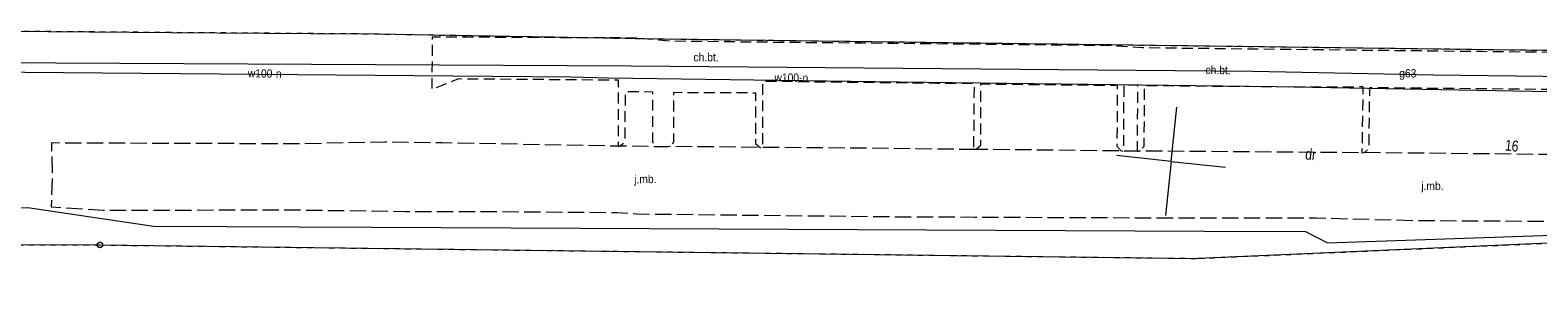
# Model space of a CAD drawing. Header units: millimetres. Extents: x -165388 to 921073, y -295343 to 494042.
# Tile 20 of 117: x -76414 to 61838, y 82964 to 107125. Entities that reach past the tile are written whole.
import ezdxf
from ezdxf.xclip import XClip

# ---------------------------------------------------------------- set-up
doc = ezdxf.new("R2010")
doc.units = ezdxf.units.MM
doc.header["$MEASUREMENT"] = 0
doc.header["$XCLIPFRAME"] = 0
for name, pattern in [('0.5_0.5', [1000, 500, -500]), ('1.5_0.5', [2000, 1500, -500]), ('mz1.0_0.5', [1500, 1000, -500])]:
    doc.linetypes.add(name, pattern=pattern)
for name, color, linetype, lineweight in [('bg-woz-oz.6640.12006.2023.pge-1_rzut_5_202-punkt graniczny_Nr_pióra__7', 7, 'Continuous', 18), ('bg-woz-oz.6640.12006.2023.pge-1_rzut_5_211-numer działki ewidencyjnej_Nr_pióra__7', 7, 'Continuous', 18), ('bg-woz-oz.6640.12006.2023.pge-1_rzut_5_219-działka ewidencyjna_Nr_pióra__7', 7, 'Continuous', 18), ('bg-woz-oz.6640.12006.2023.pge-1_rzut_5__PKIG-01 RAMKA_Nr_pióra__7', 7, 'Continuous', 18), ('bg-woz-oz.6640.12006.2023.pge-1_rzut_5_chodnik (powierzchnia)-Atr17_Nr_pióra__7', 7, 'Continuous', 18), ('bg-woz-oz.6640.12006.2023.pge-1_rzut_5_chodnik (powierzchnia)_Nr_pióra__7', 7, 'Continuous', 18), ('bg-woz-oz.6640.12006.2023.pge-1_rzut_5_jezdnia-Atr17_Nr_pióra__7', 7, 'Continuous', 18), ('bg-woz-oz.6640.12006.2023.pge-1_rzut_5_jezdnia_Nr_pióra__7', 7, 'Continuous', 18), ('bg-woz-oz.6640.12006.2023.pge-1_rzut_5_przewód gazowy (linia)-Atr1_Nr_pióra__7', 7, 'Continuous', 18)]:
    doc.layers.add(name, color=color, linetype=linetype, lineweight=lineweight)
doc.layers.add('bg-woz-oz.6640.12006.2023.pge-1_rzut_5_203-punkt graniczny', color=7, linetype='Continuous')
doc.layers.add('INW_GEO', color=7, linetype='Continuous')
for name, color, linetype, lineweight, true_color in [('bg-woz-oz.6640.12006.2023.pge-1_rzut_5_210-oznaczenie konturu użytku gruntowego_Nr_pióra__3', 7, 'Continuous', 18, 0x959595), ('bg-woz-oz.6640.12006.2023.pge-1_rzut_5_218-kontur użytku gruntowego_Nr_pióra__3', 7, 'Continuous', 18, 0x959595), ('bg-woz-oz.6640.12006.2023.pge-1_rzut_5_przewód elektroenergetyczny (linia)_Nr_pióra__1', 7, 'Continuous', 18, 0x4c4c4c), ('bg-woz-oz.6640.12006.2023.pge-1_rzut_5_przewód gazowy (linia)_Nr_pióra__40', 7, 'Continuous', 18, 0xbcbcbc), ('bg-woz-oz.6640.12006.2023.pge-1_rzut_5_przewód wodociągowy (linia)-Atr1_Nr_pióra__5', 7, 'Continuous', 18, 0x1d1d1d), ('bg-woz-oz.6640.12006.2023.pge-1_rzut_5_przewód wodociągowy (linia)_Nr_pióra__5', 7, 'Continuous', 18, 0x1d1d1d)]:
    doc.layers.add(name, color=color, linetype=linetype, lineweight=lineweight, true_color=true_color)
doc.styles.add('GENERATED_STYLE_1', font='txt')

# ---------------------------------------------------------------- blocks, each defined once
blk = doc.blocks.new('Rysunek_2_5', base_point=(-8071116842, -4961354755))
at = {"layer": 'bg-woz-oz.6640.12006.2023.pge-1_rzut_5_203-punkt graniczny', "linetype": 'Continuous', "lineweight": 0, "true_color": 0x000000}
for points in [[(-63466, 106897, 1), (-63555, 106907, 1)], [(-46422, 106776, 1), (-46512, 106786, 1)], [(-18355, 106292, 1), (-18444, 106301, 1)], [(30749, 86201, 1), (30659, 86211, 1)]]:
    blk.add_hatch(color=18, dxfattribs=at).paths.add_polyline_path(points)
at = {"layer": 'bg-woz-oz.6640.12006.2023.pge-1_rzut_5_202-punkt graniczny_Nr_pióra__7', "linetype": 'Continuous'}
blk.add_circle((-70014, 87443), 250, dxfattribs=at)
at = {"layer": 'bg-woz-oz.6640.12006.2023.pge-1_rzut_5_218-kontur użytku gruntowego_Nr_pióra__3', "linetype": '0.5_0.5', "flags": 128}
for points in [[(-63510, 106902), (-89695, 107125)], [(-46467, 106781), (-63510, 106902)], [(-18399, 106296), (-46467, 106781)], [(107752, 104676), (-18399, 106296)], [(-130539, 87614), (-70014, 87443)], [(-70014, 87443), (30704, 86206)], [(30704, 86206), (74687, 88125)]]:
    blk.add_lwpolyline(points, dxfattribs=at)
at = {"layer": 'bg-woz-oz.6640.12006.2023.pge-1_rzut_5_219-działka ewidencyjna_Nr_pióra__7', "linetype": 'Continuous', "flags": 128}
for points in [[(-89695, 107125), (-63510, 106902)], [(-63510, 106902), (-46467, 106781)], [(-18399, 106296), (-46467, 106781)], [(107752, 104676), (-18399, 106296)], [(-130539, 87614), (-70014, 87443)], [(-70014, 87443), (30704, 86206)], [(74687, 88125), (30704, 86206)]]:
    blk.add_lwpolyline(points, dxfattribs=at)
at = {"layer": 'bg-woz-oz.6640.12006.2023.pge-1_rzut_5__PKIG-01 RAMKA_Nr_pióra__7', "linetype": 'Continuous'}
for q in [(28746, 100073), (23243, 95632), (27684, 90129), (33187, 94570)]:
    blk.add_line((28215, 95101), q, dxfattribs=at)
at = {"layer": 'bg-woz-oz.6640.12006.2023.pge-1_rzut_5_chodnik (powierzchnia)_Nr_pióra__7', "linetype": 'mz1.0_0.5', "flags": 128}
blk.add_lwpolyline([(89493, 95775), (90097, 95399), (90206, 101974), (95169, 101927), (98496, 101531), (150689, 100853), (150702, 104361), (133577, 104290), (107752, 104676), (106609, 104707), (100171, 104973), (99101, 104936), (93704, 104970), (93606, 104709), (69572, 105014), (25585, 105499), (22600, 105707), (10444, 105830), (-9177, 106015), (-17474, 106107), (-21123, 106406), (-39548, 106494), (-39577, 101710), (-37109, 102683), (-22489, 102570), (-22504, 96497), (-22362, 96502), (-21870, 96872), (-21819, 101492), (-19336, 101489), (-19346, 96874), (-18950, 96439), (-17790, 96466), (-17385, 96875), (-17381, 101431), (-9902, 101396), (-9896, 96749), (-9462, 96381), (-9231, 96376), (-9225, 102460), (-1310, 102369), (6786, 102278), (10144, 102271), (10088, 96193), (10281, 96202), (10753, 96574), (10760, 102195), (23258, 102077), (23244, 96487), (23620, 96054), (23861, 96049), (23897, 102129), (25123, 102119), (25098, 96047), (25299, 96046), (25739, 96492), (25780, 102059), (41877, 101918), (45792, 101952), (45707, 95887), (45950, 95901), (46355, 96301), (46428, 101874), (66431, 101688), (66642, 102249), (69561, 102179), (89563, 101882)], close=True, dxfattribs=at)
at = {"layer": 'bg-woz-oz.6640.12006.2023.pge-1_rzut_5_jezdnia_Nr_pióra__7', "linetype": '1.5_0.5', "flags": 128}
blk.add_lwpolyline([(10281, 96202), (10088, 96193), (4844, 96240), (687, 96302), (-9231, 96376), (-9462, 96381), (-17790, 96466), (-18950, 96439), (-22362, 96502), (-22504, 96497), (-38663, 96795), (-43885, 96870), (-52129, 96705), (-73060, 96779), (-74467, 96789), (-74398, 93664), (-74480, 90927), (-69715, 90619), (-53036, 90667), (-42029, 90517), (-34889, 90519), (-22611, 90414), (-20783, 90289), (3305, 90029), (7879, 90012), (10211, 89995), (26898, 89932), (33597, 89940), (41521, 89928), (50586, 89684), (61472, 89627), (91900, 89403), (107516, 89475), (117497, 89233), (121958, 89199), (142786, 89106), (148925, 88953), (158542, 88700), (167607, 88355), (165944, 94818), (165466, 94668), (164967, 94611), (164465, 94624), (164130, 94690), (155853, 94780), (149645, 94940), (146196, 95037), (102090, 95445), (98808, 95514), (94003, 95434), (90097, 95399), (69004, 95651), (66795, 95686), (45950, 95901), (45707, 95887), (42170, 95913), (25299, 96046), (25098, 96047), (23861, 96049), (23620, 96054)], close=True, dxfattribs=at)
at = {"layer": 'bg-woz-oz.6640.12006.2023.pge-1_rzut_5_przewód elektroenergetyczny (linia)_Nr_pióra__1', "linetype": 'Continuous', "flags": 128}
blk.add_lwpolyline([(-91824, 82964), (-91817, 83024), (-91650, 84122), (-90284, 85606), (-90269, 86600), (-91557, 87723), (-91512, 89740), (-90659, 90383), (-89306, 90429), (-76636, 90886), (-65105, 89151), (-45051, 89060), (31244, 88713), (40521, 88667), (42553, 87636), (74841, 88722)], dxfattribs=at)
at = {"layer": 'bg-woz-oz.6640.12006.2023.pge-1_rzut_5_przewód gazowy (linia)_Nr_pióra__40', "linetype": 'Continuous', "flags": 128}
blk.add_lwpolyline([(-115115, 104340), (-21313, 103872), (35717, 103381), (52273, 103030), (134953, 102011), (203985, 100992), (220481, 100828), (232074, 100706)], dxfattribs=at)
at = {"layer": 'bg-woz-oz.6640.12006.2023.pge-1_rzut_5_przewód wodociągowy (linia)_Nr_pióra__5', "linetype": 'Continuous', "flags": 128}
blk.add_lwpolyline([(-113112, 103603), (-112652, 103574), (-37625, 102940), (-34048, 102910), (-26874, 102847), (-23375, 102745), (3309, 102398), (37828, 101959), (79736, 101212), (103032, 100876), (134624, 100527), (143365, 100448), (154879, 100345), (164043, 100271), (176038, 99965), (193947, 99097)], dxfattribs=at)
at = {"layer": 'bg-woz-oz.6640.12006.2023.pge-1_rzut_5_210-oznaczenie konturu użytku gruntowego_Nr_pióra__3', "linetype": 'Continuous', "insert": (40469, 95279), "char_height": 1000, "attachment_point": 7, "rotation": 353.90176, "style": 'GENERATED_STYLE_1'}
blk.add_mtext('\\A1;{\\W0.790000x;\\fArial|b0|i0|c238|p38;dr}', dxfattribs=at)
at = {"layer": 'bg-woz-oz.6640.12006.2023.pge-1_rzut_5_211-numer działki ewidencyjnej_Nr_pióra__7', "linetype": 'Continuous', "insert": (58789, 96094), "char_height": 1000, "attachment_point": 7, "rotation": 353.90176, "style": 'GENERATED_STYLE_1'}
blk.add_mtext('\\A1;{\\W0.790000x;\\fArial|b0|i0|c238|p38;16}', dxfattribs=at)
at = {"layer": 'bg-woz-oz.6640.12006.2023.pge-1_rzut_5_chodnik (powierzchnia)-Atr17_Nr_pióra__7', "linetype": 'Continuous', "char_height": 750, "attachment_point": 4, "rotation": 359.55376, "style": 'GENERATED_STYLE_1'}
for insert in [(-15587, 104650), (31364, 103476)]:
    blk.add_mtext('\\A1;{\\W0.900000x;\\fArial|b0|i0|c238|p38;ch.bt.}', dxfattribs=dict(at, insert=insert))
at = {"layer": 'bg-woz-oz.6640.12006.2023.pge-1_rzut_5_jezdnia-Atr17_Nr_pióra__7', "linetype": 'Continuous', "char_height": 750, "attachment_point": 4, "rotation": 0.19476, "style": 'GENERATED_STYLE_1'}
for insert in [(-21025, 93364), (51147, 92743)]:
    blk.add_mtext('\\A1;{\\W0.900000x;\\fArial|b0|i0|c238|p38;j.mb.}', dxfattribs=dict(at, insert=insert))
at = {"layer": 'bg-woz-oz.6640.12006.2023.pge-1_rzut_5_przewód gazowy (linia)-Atr1_Nr_pióra__7', "linetype": 'Continuous', "insert": (49124, 103074), "char_height": 750, "attachment_point": 4, "rotation": 359.29376, "style": 'GENERATED_STYLE_1'}
blk.add_mtext('\\A1;{\\W0.900000x;\\fArial|b0|i0|c238|p38;g63}', dxfattribs=at)
at = {"layer": 'bg-woz-oz.6640.12006.2023.pge-1_rzut_5_przewód wodociągowy (linia)-Atr1_Nr_pióra__5', "linetype": 'Continuous', "char_height": 750, "attachment_point": 4, "rotation": 359.26376, "style": 'GENERATED_STYLE_1'}
for insert in [(-56454, 103174), (-8161, 102792)]:
    blk.add_mtext('\\A1;{\\W0.900000x;\\fArial|b0|i0|c238|p38;w100-n}', dxfattribs=dict(at, insert=insert))

msp = doc.modelspace()

# ---------------------------------------------------------------- block references
at = {"layer": 'INW_GEO', "color": 151, "linetype": 'Continuous', "lineweight": 13, "true_color": 0x80c2ff}
ref = msp.add_blockref('Rysunek_2_5', (-8071116841.926, -4961354754.727), dxfattribs=at)
XClip(ref).set_block_clipping_path([(-195425.9394250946, -263123.0086484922), (606609.6817159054, -348810.9449165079), (694192.2923495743, 470958.7517303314), (-107843.3287914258, 556646.6879983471)])

doc.saveas('drawing.dxf')
